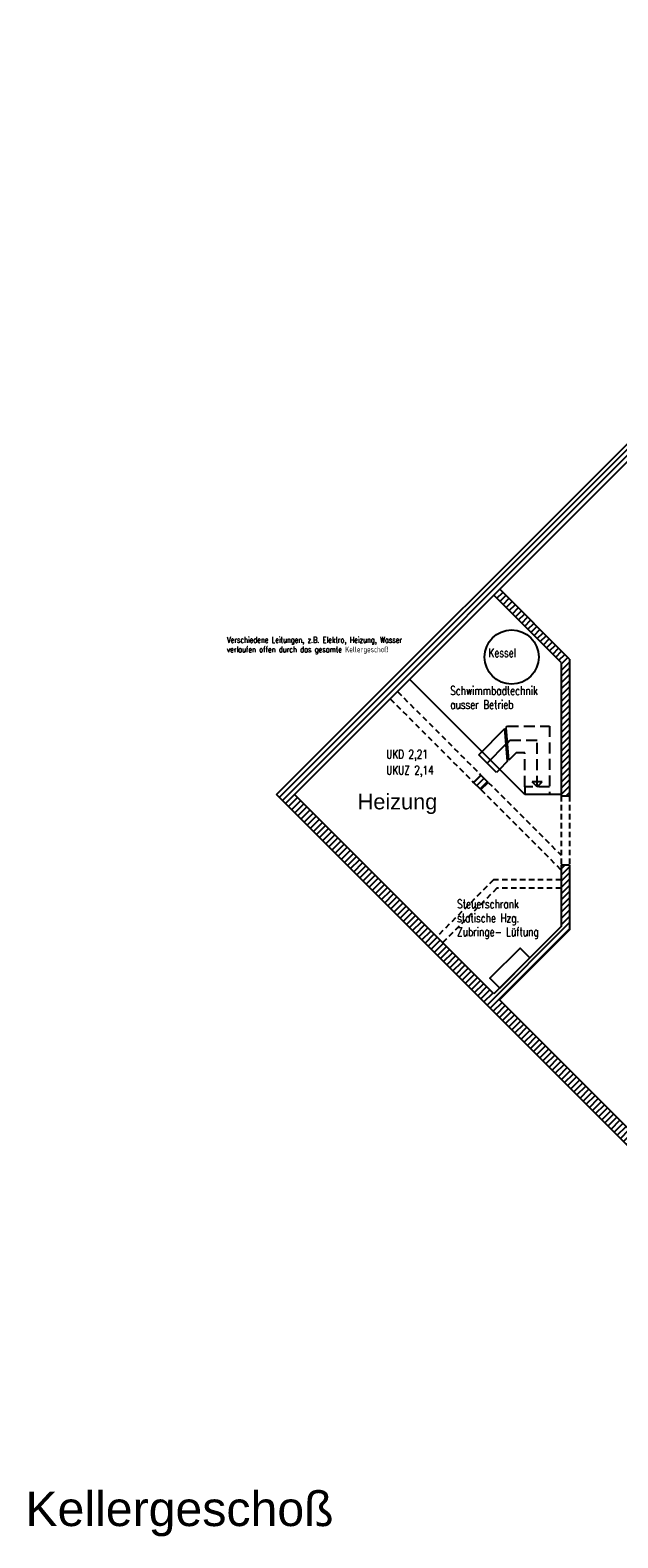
# Model space of a CAD drawing. Extents: x 30 to 188, y -145 to 605.
# Tile 1 of 23: x 41 to 58, y -145 to -101. Entities that reach past the tile are written whole.
import ezdxf

# ---------------------------------------------------------------- set-up
doc = ezdxf.new("R2010")
doc.units = 0
doc.header["$LTSCALE"] = 0.0125
doc.linetypes.add('VERDECKT', pattern=[9.525, 6.35, -3.175])
for name, color, linetype in [('Grundriß', 2, 'Continuous'), ('Leitungen', 7, 'Continuous'), ('Masznahmen', 7, 'Continuous'), ('Raumbezeichnung', 2, 'Continuous'), ('Schraffur', 8, 'Continuous'), ('Text', 7, 'Continuous'), ('Unterzüge', 9, 'VERDECKT')]:
    doc.layers.add(name, color=color, linetype=linetype)
doc.styles.add('ROMAN', font='ARIAL.TTF')
doc.styles.add('romans-07', font='Romans.shx', dxfattribs={"width": 0.75})

msp = doc.modelspace()

# ---------------------------------------------------------------- hatches: boundary and pattern name
at = {"layer": 'Schraffur'}
h = msp.add_hatch(dxfattribs=at)
h.set_pattern_fill('ANSI31', color=256, scale=0.04, angle=180, style=0)
h.paths.add_polyline_path([(68.0252, -103.6782), (70.1575, -103.6782), (70.1575, -103.3131), (68.3901, -103.3131), (70.3263, -101.377), (72.2625, -103.3131), (70.8575, -103.3131), (70.8575, -103.6782), (72.6275, -103.6781), (73.1086, -104.1592), (73.1086, -106.6281), (67.9036, -106.6282), (67.6773, -106.8546), (67.847, -107.0243), (67.8781, -106.9932), (73.1086, -106.9932), (73.1086, -107.7532), (73.3486, -107.7532), (73.3486, -103.883), (70.3262, -100.8608), (48.1941, -122.993), (62.5593, -137.3581), (73.3486, -137.3581), (73.3486, -108.7532), (73.1086, -108.7532), (73.1086, -109.9931), (66.5386, -109.9931), (65.7084, -109.1629), (67.1398, -107.7314), (66.9702, -107.5617), (66.9702, -107.5617), (66.9701, -107.5616), (60.5388, -113.9933), (58.5386, -115.9933), (58.5386, -121.0368), (58.7786, -121.0368), (58.7786, -116.0926), (61.5387, -113.3326), (61.6383, -113.4322), (61.808, -113.2625), (61.7084, -113.1629), (65.5388, -109.3326), (66.4394, -110.2331), (73.1086, -110.2331), (73.1086, -131.7531), (72.4408, -131.7531), (72.4408, -131.9931), (73.1086, -131.9931), (73.1086, -136.9931), (62.7105, -136.9931), (59.1245, -133.4072), (59.5902, -132.9415), (59.4207, -132.7718), (58.9548, -133.2376), (54.6538, -128.9367), (56.6759, -126.9148), (56.676, -125.0368), (56.436, -125.0369), (56.4359, -126.8153), (54.4841, -128.767), (48.7101, -122.9932), (54.4852, -117.2181), (56.4359, -119.1709), (56.4359, -123.015), (56.436, -123.0369), (56.6758, -123.0368), (56.6759, -119.0715), (54.6545, -117.0488)])
h = msp.add_hatch(dxfattribs=at)
h.set_pattern_fill('ANSI31', color=256, scale=0.04, angle=180, style=0)
h.paths.add_polyline_path([(54.1124, -122.4274), (53.9003, -122.6396), (54.1124, -122.8517), (54.3246, -122.6396)])

# ---------------------------------------------------------------- linework, layer by layer
at = {"layer": 'Grundriß', "color": 2, "linetype": 'Continuous', "ltscale": 4}
for p, q in [((48.1941, -122.993), (70.3262, -100.8608)), ((54.6545, -117.0488), (68.0252, -103.6782)), ((48.7101, -122.9932), (54.4852, -117.2181)), ((56.4359, -119.1709), (54.4852, -117.2181)), ((56.6759, -119.0715), (54.6545, -117.0488)), ((56.4359, -119.1709), (56.4359, -122.9932)), ((56.6759, -119.0715), (56.6758, -123.0368)), ((53.9003, -122.6396), (54.1124, -122.4274)), ((54.1124, -122.8517), (53.9003, -122.6396)), ((54.3246, -122.6396), (54.1124, -122.4274)), ((54.1124, -122.8517), (54.3246, -122.6396)), ((62.5593, -137.3581), (48.1941, -122.993)), ((54.4841, -128.767), (48.7101, -122.9932)), ((56.4358, -122.9932), (56.436, -123.0369)), ((56.6758, -123.0368), (56.436, -123.0369)), ((56.436, -125.0369), (56.4359, -126.8153)), ((56.676, -125.0368), (56.436, -125.0369)), ((56.676, -125.0368), (56.6759, -126.9148)), ((56.4359, -126.8153), (54.4841, -128.767)), ((56.6759, -126.9148), (54.6538, -128.9367)), ((58.9548, -133.2376), (54.6538, -128.9367))]:
    msp.add_line(p, q, dxfattribs=at)
at = {"layer": 'Grundriß', "color": 1, "linetype": 'Continuous', "ltscale": 4}
for p, q in [((55.3838, -122.9932), (52.047, -119.6563)), ((56.4358, -122.9932), (55.3838, -122.9932))]:
    msp.add_line(p, q, dxfattribs=at)
at = {"layer": 'Grundriß', "color": 7, "linetype": 'Continuous', "ltscale": 4}
for p, q in [((54.046, -121.8418), (54.8071, -121.0804)), ((54.288, -122.0837), (54.8425, -121.5291)), ((54.5585, -122.354), (54.046, -121.8418)), ((54.8821, -122.0303), (54.6366, -122.2758)), ((54.6366, -122.2758), (54.5585, -122.354))]:
    msp.add_line(p, q, dxfattribs=at)
at = {"layer": 'Grundriß'}
for p, q in [((54.8821, -122.0303), (54.8071, -121.0804)), ((54.918, -122.0004), (54.843, -121.0505))]:
    msp.add_line(p, q, dxfattribs=at)
at = {"layer": 'Grundriß', "color": 7, "linetype": 'VERDECKT', "ltscale": 4}
msp.add_line((54.8783, -121.4976), (54.9498, -121.4217), dxfattribs=at)
at = {"layer": 'Leitungen'}
msp.add_lwpolyline([(54.6555, -128.5957), (55.5301, -127.7211), (55.248, -127.4391), (54.3734, -128.3137)], close=True, dxfattribs=at)
msp.add_circle((55.0008, -119.0125), 0.7838, dxfattribs=at)
at = {"layer": 'Unterzüge', "ltscale": 2}
for p, q in [((51.6938, -120.0095), (54.1124, -122.4274)), ((51.482, -120.2213), (53.9003, -122.6396)), ((54.3246, -122.6396), (56.436, -124.751)), ((54.1124, -122.8517), (56.436, -125.1752)), ((56.436, -123.0369), (56.436, -125.0369)), ((56.6758, -123.0368), (56.676, -125.0368)), ((54.4757, -125.4664), (52.8294, -127.1124)), ((54.5748, -125.7064), (52.9992, -127.2821)), ((56.4359, -125.4664), (54.4757, -125.4664)), ((56.4359, -125.7064), (54.5748, -125.7064))]:
    msp.add_line(p, q, dxfattribs=at)
at = {"layer": 'Unterzüge', "ltscale": 4}
for p, q in [((54.8426, -121.045), (54.8785, -121.009)), ((54.8785, -121.009), (56.0953, -121.009)), ((56.0953, -121.009), (56.0953, -122.9932)), ((55.1276, -121.7847), (54.918, -122.0004)), ((54.9498, -121.4217), (55.7396, -121.4217)), ((55.3838, -121.7847), (55.1276, -121.7847)), ((55.3838, -122.7667), (55.3838, -121.7847)), ((55.7396, -122.7667), (55.7396, -121.4217)), ((55.7396, -122.7667), (55.5972, -122.6245)), ((55.8819, -122.6245), (55.5972, -122.6245)), ((55.7396, -122.7667), (55.8819, -122.6245)), ((55.3838, -122.7667), (55.3838, -122.9932)), ((56.0953, -122.7667), (55.3838, -122.7667))]:
    msp.add_line(p, q, dxfattribs=at)

# ---------------------------------------------------------------- texts
at = {"layer": 'Grundriß', "color": 7, "style": 'romans-07', "width": 0.75}
for s, p in [('Kessel', (54.3299, -119.0118)), ('Schwimmbadtechnik', (53.2224, -120.1083)), ('ausser Betrieb', (53.2224, -120.5145)), ('Steuerschrank', (53.4217, -126.2857)), ('statische Hzg.', (53.4217, -126.6919)), ('Zubringe- Lüftung', (53.4217, -127.0912))]:
    msp.add_text(s, height=0.25, dxfattribs=at).set_placement(p)
at = {"layer": 'Masznahmen', "color": 7, "linetype": 'Continuous', "ltscale": 2.4384, "insert": (46.7528, -118.4312), "char_height": 0.166, "width": 5.4601, "attachment_point": 1, "style": 'romans-07'}
msp.add_mtext('Verschiedene Leitungen, z.B. Elektro, Heizung, Wasser verlaufen offen durch das gesamte Kellergeschoß', dxfattribs=at)
at = {"layer": 'Raumbezeichnung', "color": 7, "linetype": 'Continuous', "ltscale": 4, "style": 'ROMAN'}
msp.add_text('Heizung', height=0.45, dxfattribs=at).set_placement((50.5411, -123.4224))
at = {"layer": 'Text', "color": 7, "style": 'romans-07', "width": 0.75}
for s, p in [('UKD 2,21', (51.3687, -121.9481)), ('UKUZ 2,14', (51.3687, -122.4119))]:
    msp.add_text(s, height=0.25, dxfattribs=at).set_placement(p)
at = {"layer": 'Text', "color": 7, "linetype": 'Continuous', "ltscale": 4, "insert": (40.9153, -143.1736), "char_height": 1, "width": 2.6326, "attachment_point": 1, "style": 'ROMAN'}
msp.add_mtext('Kellergeschoß', dxfattribs=at)

doc.saveas('drawing.dxf')
